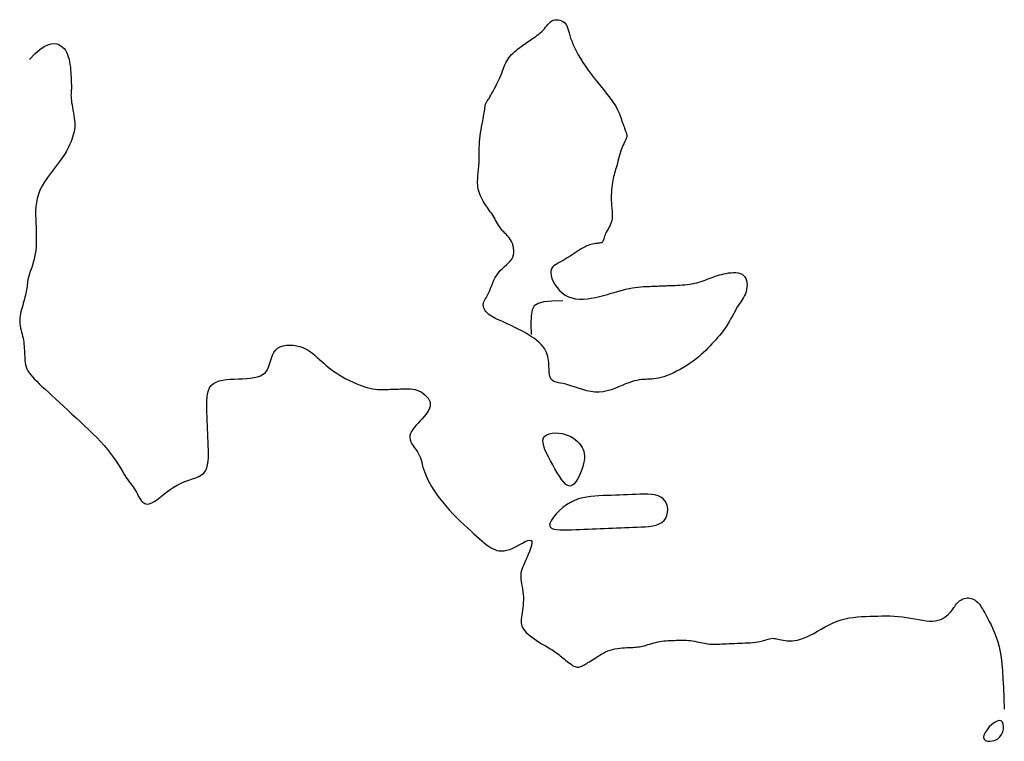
# Model space of a CAD drawing. Header units: millimetres. Extents: x 32690613 to 32693367, y 5343692 to 5344708.
# Tile 230 of 256: x 32692669 to 32692699, y 5343826 to 5343848. Entities that reach past the tile are written whole.
import ezdxf

# ---------------------------------------------------------------- set-up
doc = ezdxf.new("R2010")
doc.units = ezdxf.units.MM
doc.header["$LTSCALE"] = 20
doc.layers.add('02-DGM_HL_493.00', color=102, linetype='Continuous')

msp = doc.modelspace()

# ---------------------------------------------------------------- linework, layer by layer
at = {"layer": '02-DGM_HL_493.00', "elevation": 493, "flags": 128}
for points in [[(32692689.516, 5343839.507), (32692689.587, 5343839.521), (32692689.656, 5343839.538), (32692689.723, 5343839.557), (32692689.788, 5343839.577), (32692689.851, 5343839.598), (32692689.914, 5343839.62), (32692689.976, 5343839.643), (32692690.038, 5343839.666), (32692690.1, 5343839.69), (32692690.162, 5343839.713), (32692690.224, 5343839.735), (32692690.288, 5343839.756), (32692690.353, 5343839.776), (32692690.42, 5343839.795), (32692690.489, 5343839.811), (32692690.56, 5343839.826), (32692690.633, 5343839.838), (32692690.708, 5343839.846), (32692690.782, 5343839.85), (32692690.854, 5343839.848), (32692690.923, 5343839.839), (32692690.986, 5343839.823), (32692691.042, 5343839.798), (32692691.09, 5343839.763), (32692691.129, 5343839.718), (32692691.158, 5343839.664), (32692691.178, 5343839.603), (32692691.19, 5343839.538), (32692691.194, 5343839.469), (32692691.191, 5343839.4), (32692691.181, 5343839.331), (32692691.166, 5343839.266), (32692691.145, 5343839.205), (32692691.119, 5343839.147), (32692691.089, 5343839.093), (32692691.056, 5343839.039), (32692691.021, 5343838.985), (32692690.983, 5343838.93), (32692690.944, 5343838.872), (32692690.905, 5343838.811), (32692690.866, 5343838.744), (32692690.827, 5343838.673), (32692690.787, 5343838.599), (32692690.746, 5343838.523), (32692690.704, 5343838.445), (32692690.661, 5343838.367), (32692690.615, 5343838.29), (32692690.567, 5343838.214), (32692690.517, 5343838.14), (32692690.464, 5343838.069), (32692690.409, 5343837.999), (32692690.352, 5343837.931), (32692690.294, 5343837.864), (32692690.236, 5343837.798), (32692690.176, 5343837.733), (32692690.116, 5343837.668), (32692690.056, 5343837.603), (32692689.995, 5343837.538), (32692689.932, 5343837.473), (32692689.866, 5343837.408), (32692689.796, 5343837.343), (32692689.721, 5343837.277), (32692689.64, 5343837.212), (32692689.553, 5343837.146), (32692689.458, 5343837.079), (32692689.357, 5343837.014), (32692689.252, 5343836.951), (32692689.146, 5343836.89), (32692689.039, 5343836.833), (32692688.934, 5343836.781), (32692688.832, 5343836.735), (32692688.736, 5343836.697), (32692688.647, 5343836.666), (32692688.565, 5343836.642), (32692688.488, 5343836.624), (32692688.416, 5343836.611), (32692688.348, 5343836.602), (32692688.283, 5343836.597), (32692688.219, 5343836.593), (32692688.157, 5343836.591), (32692688.094, 5343836.588), (32692688.03, 5343836.584), (32692687.965, 5343836.579), (32692687.897, 5343836.57), (32692687.825, 5343836.557), (32692687.748, 5343836.539), (32692687.666, 5343836.516), (32692687.577, 5343836.485), (32692687.481, 5343836.446), (32692687.378, 5343836.403), (32692687.27, 5343836.357), (32692687.156, 5343836.312), (32692687.039, 5343836.271), (32692686.918, 5343836.236), (32692686.795, 5343836.211), (32692686.671, 5343836.199), (32692686.546, 5343836.201), (32692686.421, 5343836.217), (32692686.298, 5343836.242), (32692686.178, 5343836.274), (32692686.061, 5343836.31), (32692685.95, 5343836.347), (32692685.844, 5343836.382), (32692685.745, 5343836.413), (32692685.654, 5343836.437), (32692685.571, 5343836.456), (32692685.496, 5343836.471), (32692685.429, 5343836.484), (32692685.37, 5343836.498), (32692685.319, 5343836.514), (32692685.275, 5343836.534), (32692685.239, 5343836.56), (32692685.21, 5343836.594), (32692685.188, 5343836.635), (32692685.171, 5343836.682), (32692685.159, 5343836.734), (32692685.151, 5343836.79), (32692685.145, 5343836.85), (32692685.142, 5343836.911), (32692685.139, 5343836.973), (32692685.137, 5343837.036), (32692685.133, 5343837.098), (32692685.128, 5343837.16), (32692685.119, 5343837.223), (32692685.107, 5343837.285), (32692685.09, 5343837.346), (32692685.066, 5343837.408), (32692685.037, 5343837.469), (32692684.999, 5343837.531), (32692684.954, 5343837.591), (32692684.9, 5343837.652), (32692684.839, 5343837.712), (32692684.771, 5343837.772), (32692684.694, 5343837.831), (32692684.61, 5343837.891), (32692684.517, 5343837.95), (32692684.418, 5343838.008), (32692684.313, 5343838.066), (32692684.204, 5343838.122), (32692684.095, 5343838.176), (32692683.987, 5343838.228), (32692683.883, 5343838.277), (32692683.785, 5343838.322), (32692683.695, 5343838.362), (32692683.615, 5343838.398), (32692683.545, 5343838.431), (32692683.484, 5343838.46), (32692683.43, 5343838.487), (32692683.382, 5343838.514), (32692683.34, 5343838.54), (32692683.303, 5343838.567), (32692683.269, 5343838.596), (32692683.238, 5343838.627), (32692683.21, 5343838.661), (32692683.185, 5343838.696), (32692683.165, 5343838.732), (32692683.149, 5343838.77), (32692683.138, 5343838.808), (32692683.132, 5343838.845), (32692683.133, 5343838.882), (32692683.14, 5343838.919), (32692683.152, 5343838.955), (32692683.17, 5343838.993), (32692683.191, 5343839.032), (32692683.216, 5343839.075), (32692683.243, 5343839.123), (32692683.271, 5343839.176), (32692683.3, 5343839.236), (32692683.328, 5343839.304), (32692683.358, 5343839.377), (32692683.389, 5343839.455), (32692683.422, 5343839.535), (32692683.458, 5343839.616), (32692683.499, 5343839.696), (32692683.544, 5343839.773), (32692683.595, 5343839.846), (32692683.653, 5343839.913), (32692683.715, 5343839.975), (32692683.778, 5343840.033), (32692683.841, 5343840.09), (32692683.901, 5343840.145), (32692683.955, 5343840.202), (32692684.001, 5343840.26), (32692684.036, 5343840.321), (32692684.058, 5343840.387), (32692684.069, 5343840.456), (32692684.069, 5343840.527), (32692684.06, 5343840.598), (32692684.044, 5343840.667), (32692684.022, 5343840.734), (32692683.995, 5343840.796), (32692683.965, 5343840.852), (32692683.933, 5343840.902), (32692683.899, 5343840.946), (32692683.865, 5343840.985), (32692683.83, 5343841.021), (32692683.794, 5343841.055), (32692683.759, 5343841.09), (32692683.725, 5343841.126), (32692683.691, 5343841.164), (32692683.659, 5343841.207), (32692683.628, 5343841.252), (32692683.598, 5343841.301), (32692683.568, 5343841.351), (32692683.539, 5343841.403), (32692683.51, 5343841.454), (32692683.481, 5343841.505), (32692683.451, 5343841.555), (32692683.42, 5343841.603), (32692683.389, 5343841.649), (32692683.358, 5343841.695), (32692683.326, 5343841.74), (32692683.293, 5343841.785), (32692683.261, 5343841.832), (32692683.228, 5343841.879), (32692683.194, 5343841.929), (32692683.161, 5343841.981), (32692683.128, 5343842.035), (32692683.097, 5343842.092), (32692683.067, 5343842.15), (32692683.04, 5343842.209), (32692683.016, 5343842.27), (32692682.996, 5343842.331), (32692682.98, 5343842.393), (32692682.968, 5343842.455), (32692682.962, 5343842.517), (32692682.959, 5343842.579), (32692682.958, 5343842.64), (32692682.961, 5343842.7), (32692682.965, 5343842.759), (32692682.97, 5343842.816), (32692682.976, 5343842.872), (32692682.981, 5343842.926), (32692682.987, 5343842.979), (32692682.991, 5343843.032), (32692682.996, 5343843.084), (32692683, 5343843.138), (32692683.003, 5343843.193), (32692683.005, 5343843.251), (32692683.006, 5343843.311), (32692683.007, 5343843.376), (32692683.007, 5343843.444), (32692683.007, 5343843.516), (32692683.007, 5343843.592), (32692683.009, 5343843.671), (32692683.012, 5343843.754), (32692683.018, 5343843.841), (32692683.026, 5343843.931), (32692683.037, 5343844.024), (32692683.05, 5343844.118), (32692683.065, 5343844.213), (32692683.081, 5343844.305), (32692683.098, 5343844.395), (32692683.114, 5343844.478), (32692683.129, 5343844.555), (32692683.142, 5343844.623), (32692683.153, 5343844.681), (32692683.161, 5343844.73), (32692683.168, 5343844.77), (32692683.173, 5343844.804), (32692683.177, 5343844.832), (32692683.18, 5343844.856), (32692683.183, 5343844.877), (32692683.185, 5343844.896), (32692683.187, 5343844.914), (32692683.189, 5343844.931), (32692683.191, 5343844.948), (32692683.194, 5343844.965), (32692683.198, 5343844.981), (32692683.203, 5343844.997), (32692683.209, 5343845.013), (32692683.216, 5343845.029), (32692683.225, 5343845.045), (32692683.237, 5343845.063), (32692683.25, 5343845.083), (32692683.266, 5343845.107), (32692683.286, 5343845.136), (32692683.308, 5343845.171), (32692683.335, 5343845.213), (32692683.365, 5343845.264), (32692683.399, 5343845.325), (32692683.437, 5343845.394), (32692683.477, 5343845.469), (32692683.518, 5343845.548), (32692683.558, 5343845.63), (32692683.598, 5343845.712), (32692683.635, 5343845.793), (32692683.669, 5343845.872), (32692683.699, 5343845.945), (32692683.725, 5343846.014), (32692683.749, 5343846.079), (32692683.773, 5343846.141), (32692683.796, 5343846.199), (32692683.821, 5343846.255), (32692683.849, 5343846.309), (32692683.88, 5343846.361), (32692683.916, 5343846.411), (32692683.957, 5343846.461), (32692684, 5343846.509), (32692684.046, 5343846.555), (32692684.094, 5343846.599), (32692684.143, 5343846.642), (32692684.192, 5343846.682), (32692684.24, 5343846.719), (32692684.286, 5343846.755), (32692684.331, 5343846.788), (32692684.376, 5343846.82), (32692684.419, 5343846.85), (32692684.463, 5343846.88), (32692684.506, 5343846.909), (32692684.551, 5343846.938), (32692684.596, 5343846.968), (32692684.642, 5343846.998), (32692684.689, 5343847.03), (32692684.737, 5343847.062), (32692684.784, 5343847.096), (32692684.83, 5343847.132), (32692684.875, 5343847.17), (32692684.919, 5343847.21), (32692684.96, 5343847.252), (32692684.999, 5343847.296), (32692685.036, 5343847.341), (32692685.072, 5343847.386), (32692685.108, 5343847.43), (32692685.144, 5343847.469), (32692685.183, 5343847.505), (32692685.224, 5343847.534), (32692685.268, 5343847.556), (32692685.316, 5343847.569), (32692685.367, 5343847.573), (32692685.419, 5343847.57), (32692685.471, 5343847.558), (32692685.521, 5343847.54), (32692685.569, 5343847.515), (32692685.611, 5343847.483), (32692685.648, 5343847.445), (32692685.677, 5343847.402), (32692685.701, 5343847.353), (32692685.721, 5343847.298), (32692685.739, 5343847.237), (32692685.758, 5343847.169), (32692685.778, 5343847.095), (32692685.803, 5343847.013), (32692685.835, 5343846.925), (32692685.874, 5343846.828), (32692685.92, 5343846.726), (32692685.974, 5343846.618), (32692686.035, 5343846.505), (32692686.103, 5343846.389), (32692686.177, 5343846.269), (32692686.257, 5343846.149), (32692686.342, 5343846.027), (32692686.433, 5343845.906), (32692686.526, 5343845.785), (32692686.621, 5343845.667), (32692686.715, 5343845.552), (32692686.807, 5343845.44), (32692686.893, 5343845.333), (32692686.973, 5343845.232), (32692687.044, 5343845.137), (32692687.105, 5343845.049), (32692687.157, 5343844.968), (32692687.2, 5343844.893), (32692687.236, 5343844.824), (32692687.266, 5343844.759), (32692687.292, 5343844.697), (32692687.314, 5343844.639), (32692687.335, 5343844.583), (32692687.354, 5343844.529), (32692687.372, 5343844.477), (32692687.389, 5343844.428), (32692687.405, 5343844.381), (32692687.42, 5343844.337), (32692687.434, 5343844.296), (32692687.448, 5343844.26), (32692687.46, 5343844.227), (32692687.471, 5343844.198), (32692687.481, 5343844.173), (32692687.49, 5343844.151), (32692687.498, 5343844.131), (32692687.504, 5343844.114), (32692687.51, 5343844.097), (32692687.514, 5343844.082), (32692687.518, 5343844.066), (32692687.52, 5343844.05), (32692687.52, 5343844.033), (32692687.52, 5343844.016), (32692687.517, 5343843.998), (32692687.514, 5343843.98), (32692687.509, 5343843.96), (32692687.502, 5343843.94), (32692687.493, 5343843.919), (32692687.482, 5343843.898), (32692687.47, 5343843.874), (32692687.457, 5343843.848), (32692687.442, 5343843.819), (32692687.425, 5343843.786), (32692687.408, 5343843.748), (32692687.39, 5343843.703), (32692687.371, 5343843.653), (32692687.351, 5343843.595), (32692687.331, 5343843.531), (32692687.311, 5343843.463), (32692687.291, 5343843.392), (32692687.27, 5343843.321), (32692687.25, 5343843.249), (32692687.231, 5343843.18), (32692687.212, 5343843.114), (32692687.194, 5343843.053), (32692687.177, 5343842.996), (32692687.161, 5343842.942), (32692687.145, 5343842.889), (32692687.131, 5343842.836), (32692687.117, 5343842.782), (32692687.104, 5343842.725), (32692687.092, 5343842.665), (32692687.08, 5343842.599), (32692687.07, 5343842.529), (32692687.061, 5343842.455), (32692687.054, 5343842.378), (32692687.048, 5343842.299), (32692687.045, 5343842.217), (32692687.044, 5343842.135), (32692687.046, 5343842.051), (32692687.05, 5343841.968), (32692687.056, 5343841.886), (32692687.063, 5343841.805), (32692687.069, 5343841.726), (32692687.073, 5343841.649), (32692687.074, 5343841.576), (32692687.071, 5343841.506), (32692687.062, 5343841.44), (32692687.046, 5343841.38), (32692687.025, 5343841.323), (32692687, 5343841.271), (32692686.973, 5343841.222), (32692686.945, 5343841.175), (32692686.917, 5343841.13), (32692686.892, 5343841.086), (32692686.871, 5343841.044), (32692686.854, 5343841.002), (32692686.841, 5343840.96), (32692686.83, 5343840.921), (32692686.821, 5343840.884), (32692686.812, 5343840.85), (32692686.801, 5343840.82), (32692686.788, 5343840.795), (32692686.77, 5343840.776), (32692686.747, 5343840.762), (32692686.719, 5343840.754), (32692686.686, 5343840.748), (32692686.649, 5343840.745), (32692686.609, 5343840.742), (32692686.564, 5343840.738), (32692686.517, 5343840.732), (32692686.466, 5343840.722), (32692686.413, 5343840.707), (32692686.359, 5343840.687), (32692686.302, 5343840.663), (32692686.244, 5343840.635), (32692686.184, 5343840.604), (32692686.124, 5343840.57), (32692686.063, 5343840.534), (32692686.002, 5343840.496), (32692685.941, 5343840.456), (32692685.88, 5343840.416), (32692685.819, 5343840.375), (32692685.759, 5343840.335), (32692685.698, 5343840.295), (32692685.636, 5343840.257), (32692685.575, 5343840.22), (32692685.514, 5343840.185), (32692685.453, 5343840.152), (32692685.394, 5343840.12), (32692685.339, 5343840.087), (32692685.29, 5343840.051), (32692685.249, 5343840.01), (32692685.218, 5343839.962), (32692685.199, 5343839.906), (32692685.194, 5343839.839), (32692685.205, 5343839.76), (32692685.231, 5343839.673), (32692685.27, 5343839.58), (32692685.323, 5343839.486), (32692685.387, 5343839.393), (32692685.461, 5343839.306), (32692685.545, 5343839.227), (32692685.638, 5343839.161), (32692685.737, 5343839.11), (32692685.843, 5343839.073), (32692685.954, 5343839.05), (32692686.07, 5343839.039), (32692686.189, 5343839.038), (32692686.311, 5343839.046), (32692686.434, 5343839.063), (32692686.558, 5343839.086), (32692686.682, 5343839.114), (32692686.805, 5343839.146), (32692686.927, 5343839.18), (32692687.046, 5343839.216), (32692687.163, 5343839.252), (32692687.277, 5343839.286), (32692687.387, 5343839.317), (32692687.493, 5343839.345), (32692687.594, 5343839.367), (32692687.689, 5343839.384), (32692687.78, 5343839.398), (32692687.866, 5343839.408), (32692687.946, 5343839.415), (32692688.022, 5343839.42), (32692688.092, 5343839.423), (32692688.157, 5343839.426), (32692688.217, 5343839.428), (32692688.272, 5343839.431), (32692688.324, 5343839.433), (32692688.372, 5343839.435), (32692688.418, 5343839.436), (32692688.461, 5343839.438), (32692688.504, 5343839.44), (32692688.546, 5343839.441), (32692688.587, 5343839.443), (32692688.63, 5343839.445), (32692688.673, 5343839.446), (32692688.719, 5343839.448), (32692688.767, 5343839.45), (32692688.819, 5343839.452), (32692688.874, 5343839.454), (32692688.934, 5343839.456), (32692688.999, 5343839.459), (32692689.068, 5343839.462), (32692689.14, 5343839.466), (32692689.215, 5343839.471), (32692689.291, 5343839.477), (32692689.367, 5343839.485), (32692689.442, 5343839.495)], [(32692685.637, 5343834.908), (32692685.728, 5343834.876), (32692685.812, 5343834.838), (32692685.888, 5343834.793), (32692685.956, 5343834.743), (32692686.017, 5343834.689), (32692686.07, 5343834.631), (32692686.115, 5343834.572), (32692686.153, 5343834.511), (32692686.183, 5343834.449), (32692686.205, 5343834.386), (32692686.219, 5343834.321), (32692686.225, 5343834.253), (32692686.224, 5343834.18), (32692686.216, 5343834.103), (32692686.199, 5343834.019), (32692686.176, 5343833.928), (32692686.144, 5343833.83), (32692686.107, 5343833.728), (32692686.063, 5343833.629), (32692686.014, 5343833.536), (32692685.96, 5343833.454), (32692685.903, 5343833.39), (32692685.844, 5343833.346), (32692685.782, 5343833.329), (32692685.719, 5343833.341), (32692685.655, 5343833.381), (32692685.59, 5343833.444), (32692685.524, 5343833.527), (32692685.458, 5343833.626), (32692685.391, 5343833.736), (32692685.324, 5343833.854), (32692685.256, 5343833.975), (32692685.19, 5343834.098), (32692685.126, 5343834.218), (32692685.068, 5343834.335), (32692685.019, 5343834.446), (32692684.982, 5343834.549), (32692684.961, 5343834.644), (32692684.957, 5343834.728), (32692684.974, 5343834.798), (32692685.014, 5343834.855), (32692685.074, 5343834.897), (32692685.151, 5343834.927), (32692685.239, 5343834.944), (32692685.336, 5343834.95), (32692685.437, 5343834.945), (32692685.539, 5343834.931)], [(32692685.834, 5343831.996), (32692685.959, 5343832.001), (32692686.084, 5343832.006), (32692686.209, 5343832.011), (32692686.334, 5343832.016), (32692686.459, 5343832.021), (32692686.584, 5343832.026), (32692686.708, 5343832.031), (32692686.833, 5343832.035), (32692686.958, 5343832.04), (32692687.083, 5343832.045), (32692687.208, 5343832.05), (32692687.333, 5343832.055), (32692687.458, 5343832.06), (32692687.583, 5343832.065), (32692687.708, 5343832.07), (32692687.833, 5343832.075), (32692687.957, 5343832.08), (32692688.08, 5343832.087), (32692688.198, 5343832.098), (32692688.311, 5343832.114), (32692688.415, 5343832.138), (32692688.509, 5343832.171), (32692688.591, 5343832.216), (32692688.659, 5343832.274), (32692688.711, 5343832.345), (32692688.747, 5343832.428), (32692688.767, 5343832.518), (32692688.771, 5343832.612), (32692688.759, 5343832.704), (32692688.732, 5343832.792), (32692688.69, 5343832.872), (32692688.633, 5343832.94), (32692688.561, 5343832.992), (32692688.475, 5343833.03), (32692688.379, 5343833.056), (32692688.273, 5343833.072), (32692688.16, 5343833.079), (32692688.041, 5343833.081), (32692687.918, 5343833.078), (32692687.794, 5343833.074), (32692687.669, 5343833.069), (32692687.544, 5343833.064), (32692687.419, 5343833.059), (32692687.294, 5343833.054), (32692687.169, 5343833.049), (32692687.044, 5343833.044), (32692686.919, 5343833.04), (32692686.794, 5343833.035), (32692686.669, 5343833.03), (32692686.545, 5343833.022), (32692686.42, 5343833.011), (32692686.296, 5343832.994), (32692686.171, 5343832.97), (32692686.048, 5343832.935), (32692685.924, 5343832.889), (32692685.802, 5343832.829), (32692685.68, 5343832.755), (32692685.563, 5343832.669), (32692685.454, 5343832.575), (32692685.357, 5343832.478), (32692685.275, 5343832.382), (32692685.213, 5343832.29), (32692685.174, 5343832.207), (32692685.161, 5343832.137), (32692685.179, 5343832.083), (32692685.222, 5343832.043), (32692685.289, 5343832.016), (32692685.375, 5343831.999), (32692685.477, 5343831.991), (32692685.589, 5343831.989), (32692685.71, 5343831.992)], [(32692698.905, 5343826.169), (32692698.836, 5343826.152), (32692698.759, 5343826.109), (32692698.678, 5343826.046), (32692698.6, 5343825.969), (32692698.53, 5343825.886), (32692698.474, 5343825.8), (32692698.437, 5343825.72), (32692698.425, 5343825.65), (32692698.442, 5343825.596), (32692698.483, 5343825.558), (32692698.544, 5343825.537), (32692698.617, 5343825.532), (32692698.698, 5343825.543), (32692698.78, 5343825.57), (32692698.857, 5343825.612), (32692698.924, 5343825.669), (32692698.976, 5343825.741), (32692699.012, 5343825.821), (32692699.033, 5343825.905), (32692699.037, 5343825.986), (32692699.027, 5343826.059), (32692699.001, 5343826.118), (32692698.96, 5343826.156)]]:
    msp.add_lwpolyline(points, close=True, dxfattribs=at)
for points in [[(32692669.261, 5343846.36), (32692669.43, 5343846.532), (32692669.58, 5343846.661), (32692669.712, 5343846.752), (32692669.827, 5343846.81), (32692669.928, 5343846.84), (32692670.016, 5343846.847), (32692670.093, 5343846.836), (32692670.16, 5343846.812), (32692670.22, 5343846.78), (32692670.273, 5343846.739), (32692670.32, 5343846.692), (32692670.36, 5343846.638), (32692670.395, 5343846.578), (32692670.424, 5343846.512), (32692670.449, 5343846.441), (32692670.47, 5343846.366), (32692670.487, 5343846.287), (32692670.5, 5343846.205), (32692670.511, 5343846.122), (32692670.519, 5343846.039), (32692670.525, 5343845.959), (32692670.53, 5343845.882), (32692670.533, 5343845.809), (32692670.536, 5343845.743), (32692670.538, 5343845.684), (32692670.54, 5343845.633), (32692670.541, 5343845.587), (32692670.542, 5343845.546), (32692670.543, 5343845.51), (32692670.543, 5343845.477), (32692670.542, 5343845.447), (32692670.54, 5343845.418), (32692670.538, 5343845.39), (32692670.535, 5343845.361), (32692670.533, 5343845.331), (32692670.531, 5343845.298), (32692670.53, 5343845.26), (32692670.532, 5343845.217), (32692670.535, 5343845.167), (32692670.541, 5343845.109), (32692670.55, 5343845.043), (32692670.562, 5343844.969), (32692670.575, 5343844.891), (32692670.589, 5343844.809), (32692670.603, 5343844.727), (32692670.616, 5343844.647), (32692670.628, 5343844.57), (32692670.638, 5343844.498), (32692670.644, 5343844.434), (32692670.647, 5343844.377), (32692670.647, 5343844.323), (32692670.644, 5343844.272), (32692670.638, 5343844.221), (32692670.628, 5343844.169), (32692670.614, 5343844.114), (32692670.598, 5343844.054), (32692670.578, 5343843.987), (32692670.553, 5343843.914), (32692670.523, 5343843.834), (32692670.487, 5343843.748), (32692670.443, 5343843.657), (32692670.391, 5343843.56), (32692670.331, 5343843.457), (32692670.26, 5343843.349), (32692670.179, 5343843.237), (32692670.09, 5343843.12), (32692669.997, 5343843), (32692669.903, 5343842.877), (32692669.811, 5343842.752), (32692669.725, 5343842.625), (32692669.648, 5343842.497), (32692669.583, 5343842.37), (32692669.533, 5343842.243), (32692669.497, 5343842.116), (32692669.472, 5343841.99), (32692669.457, 5343841.865), (32692669.45, 5343841.739), (32692669.449, 5343841.614), (32692669.451, 5343841.489), (32692669.456, 5343841.364), (32692669.461, 5343841.239), (32692669.465, 5343841.115), (32692669.468, 5343840.992), (32692669.468, 5343840.871), (32692669.466, 5343840.753), (32692669.461, 5343840.637), (32692669.451, 5343840.526), (32692669.437, 5343840.418), (32692669.418, 5343840.316), (32692669.395, 5343840.219), (32692669.369, 5343840.126), (32692669.341, 5343840.039), (32692669.313, 5343839.957), (32692669.286, 5343839.881), (32692669.262, 5343839.809), (32692669.241, 5343839.743), (32692669.225, 5343839.683), (32692669.213, 5343839.626), (32692669.204, 5343839.573), (32692669.198, 5343839.523), (32692669.192, 5343839.474), (32692669.187, 5343839.425), (32692669.182, 5343839.375), (32692669.174, 5343839.324), (32692669.165, 5343839.27), (32692669.153, 5343839.214), (32692669.139, 5343839.156), (32692669.124, 5343839.096), (32692669.108, 5343839.035), (32692669.09, 5343838.973), (32692669.072, 5343838.91), (32692669.054, 5343838.847), (32692669.036, 5343838.783), (32692669.018, 5343838.72), (32692669.002, 5343838.657), (32692668.987, 5343838.594), (32692668.976, 5343838.531), (32692668.967, 5343838.468), (32692668.962, 5343838.405), (32692668.962, 5343838.343), (32692668.967, 5343838.28), (32692668.976, 5343838.218), (32692668.989, 5343838.156), (32692669.003, 5343838.094), (32692669.019, 5343838.032), (32692669.036, 5343837.97), (32692669.051, 5343837.908), (32692669.065, 5343837.846), (32692669.077, 5343837.784), (32692669.086, 5343837.722), (32692669.093, 5343837.66), (32692669.099, 5343837.597), (32692669.104, 5343837.535), (32692669.107, 5343837.473), (32692669.11, 5343837.41), (32692669.112, 5343837.348), (32692669.115, 5343837.285), (32692669.119, 5343837.223), (32692669.124, 5343837.16), (32692669.133, 5343837.098), (32692669.145, 5343837.036), (32692669.162, 5343836.974), (32692669.185, 5343836.913), (32692669.215, 5343836.851), (32692669.253, 5343836.79), (32692669.298, 5343836.728), (32692669.352, 5343836.665), (32692669.413, 5343836.598), (32692669.482, 5343836.529), (32692669.559, 5343836.454), (32692669.644, 5343836.374), (32692669.738, 5343836.288), (32692669.839, 5343836.194), (32692669.947, 5343836.094), (32692670.062, 5343835.988), (32692670.181, 5343835.878), (32692670.305, 5343835.764), (32692670.431, 5343835.647), (32692670.56, 5343835.528), (32692670.689, 5343835.408), (32692670.819, 5343835.288), (32692670.948, 5343835.168), (32692671.074, 5343835.048), (32692671.198, 5343834.927), (32692671.318, 5343834.807), (32692671.433, 5343834.686), (32692671.542, 5343834.565), (32692671.644, 5343834.444), (32692671.739, 5343834.323), (32692671.826, 5343834.203), (32692671.907, 5343834.086), (32692671.981, 5343833.973), (32692672.049, 5343833.865), (32692672.111, 5343833.765), (32692672.168, 5343833.673), (32692672.22, 5343833.591), (32692672.268, 5343833.52), (32692672.312, 5343833.459), (32692672.352, 5343833.404), (32692672.391, 5343833.353), (32692672.427, 5343833.304), (32692672.462, 5343833.255), (32692672.496, 5343833.202), (32692672.529, 5343833.145), (32692672.563, 5343833.08), (32692672.599, 5343833.012), (32692672.637, 5343832.946), (32692672.68, 5343832.885), (32692672.728, 5343832.833), (32692672.783, 5343832.797), (32692672.846, 5343832.779), (32692672.919, 5343832.784), (32692673.001, 5343832.816), (32692673.093, 5343832.87), (32692673.193, 5343832.941), (32692673.3, 5343833.024), (32692673.413, 5343833.112), (32692673.53, 5343833.201), (32692673.65, 5343833.286), (32692673.772, 5343833.36), (32692673.894, 5343833.42), (32692674.015, 5343833.468), (32692674.132, 5343833.509), (32692674.244, 5343833.545), (32692674.348, 5343833.581), (32692674.442, 5343833.621), (32692674.524, 5343833.667), (32692674.591, 5343833.725), (32692674.644, 5343833.798), (32692674.682, 5343833.883), (32692674.708, 5343833.979), (32692674.723, 5343834.085), (32692674.731, 5343834.198), (32692674.732, 5343834.317), (32692674.73, 5343834.44), (32692674.725, 5343834.565), (32692674.721, 5343834.69), (32692674.716, 5343834.815), (32692674.711, 5343834.939), (32692674.706, 5343835.064), (32692674.701, 5343835.189), (32692674.696, 5343835.314), (32692674.691, 5343835.439), (32692674.686, 5343835.564), (32692674.682, 5343835.689), (32692674.679, 5343835.811), (32692674.681, 5343835.93), (32692674.688, 5343836.044), (32692674.704, 5343836.149), (32692674.73, 5343836.246), (32692674.768, 5343836.331), (32692674.82, 5343836.403), (32692674.888, 5343836.461), (32692674.97, 5343836.505), (32692675.064, 5343836.539), (32692675.169, 5343836.563), (32692675.281, 5343836.579), (32692675.399, 5343836.59), (32692675.522, 5343836.597), (32692675.647, 5343836.602), (32692675.771, 5343836.607), (32692675.894, 5343836.614), (32692676.012, 5343836.625), (32692676.125, 5343836.642), (32692676.229, 5343836.666), (32692676.323, 5343836.699), (32692676.405, 5343836.744), (32692676.473, 5343836.801), (32692676.525, 5343836.873), (32692676.566, 5343836.956), (32692676.598, 5343837.047), (32692676.626, 5343837.141), (32692676.655, 5343837.235), (32692676.687, 5343837.326), (32692676.727, 5343837.409), (32692676.78, 5343837.48), (32692676.847, 5343837.538), (32692676.928, 5343837.581), (32692677.019, 5343837.611), (32692677.118, 5343837.629), (32692677.221, 5343837.635), (32692677.325, 5343837.631), (32692677.428, 5343837.616), (32692677.526, 5343837.593), (32692677.617, 5343837.562), (32692677.702, 5343837.523), (32692677.781, 5343837.478), (32692677.856, 5343837.429), (32692677.926, 5343837.375), (32692677.994, 5343837.318), (32692678.06, 5343837.259), (32692678.125, 5343837.199), (32692678.19, 5343837.139), (32692678.256, 5343837.079), (32692678.324, 5343837.02), (32692678.395, 5343836.96), (32692678.47, 5343836.9), (32692678.55, 5343836.841), (32692678.635, 5343836.782), (32692678.728, 5343836.723), (32692678.827, 5343836.664), (32692678.933, 5343836.607), (32692679.042, 5343836.552), (32692679.153, 5343836.499), (32692679.264, 5343836.451), (32692679.373, 5343836.408), (32692679.478, 5343836.37), (32692679.576, 5343836.339), (32692679.668, 5343836.315), (32692679.751, 5343836.297), (32692679.829, 5343836.286), (32692679.902, 5343836.279), (32692679.971, 5343836.275), (32692680.036, 5343836.275), (32692680.1, 5343836.276), (32692680.163, 5343836.278), (32692680.225, 5343836.281), (32692680.288, 5343836.283), (32692680.35, 5343836.286), (32692680.412, 5343836.288), (32692680.475, 5343836.29), (32692680.537, 5343836.293), (32692680.6, 5343836.295), (32692680.662, 5343836.298), (32692680.725, 5343836.3), (32692680.787, 5343836.301), (32692680.85, 5343836.301), (32692680.912, 5343836.297), (32692680.975, 5343836.29), (32692681.038, 5343836.277), (32692681.102, 5343836.259), (32692681.165, 5343836.234), (32692681.229, 5343836.202), (32692681.29, 5343836.162), (32692681.349, 5343836.117), (32692681.401, 5343836.066), (32692681.446, 5343836.011), (32692681.481, 5343835.953), (32692681.505, 5343835.893), (32692681.514, 5343835.831), (32692681.509, 5343835.768), (32692681.491, 5343835.705), (32692681.46, 5343835.641), (32692681.42, 5343835.577), (32692681.372, 5343835.512), (32692681.318, 5343835.448), (32692681.261, 5343835.383), (32692681.201, 5343835.318), (32692681.141, 5343835.253), (32692681.083, 5343835.188), (32692681.03, 5343835.124), (32692680.982, 5343835.059), (32692680.942, 5343834.995), (32692680.911, 5343834.931), (32692680.892, 5343834.868), (32692680.887, 5343834.805), (32692680.897, 5343834.743), (32692680.92, 5343834.682), (32692680.952, 5343834.62), (32692680.991, 5343834.559), (32692681.034, 5343834.498), (32692681.078, 5343834.438), (32692681.12, 5343834.377), (32692681.157, 5343834.316), (32692681.187, 5343834.254), (32692681.211, 5343834.191), (32692681.232, 5343834.126), (32692681.25, 5343834.059), (32692681.269, 5343833.987), (32692681.29, 5343833.91), (32692681.315, 5343833.828), (32692681.346, 5343833.739), (32692681.385, 5343833.643), (32692681.432, 5343833.541), (32692681.487, 5343833.432), (32692681.55, 5343833.32), (32692681.621, 5343833.203), (32692681.7, 5343833.085), (32692681.787, 5343832.964), (32692681.881, 5343832.843), (32692681.984, 5343832.722), (32692682.091, 5343832.602), (32692682.203, 5343832.484), (32692682.317, 5343832.37), (32692682.43, 5343832.259), (32692682.542, 5343832.153), (32692682.649, 5343832.053), (32692682.75, 5343831.959), (32692682.843, 5343831.873), (32692682.93, 5343831.794), (32692683.01, 5343831.722), (32692683.085, 5343831.656), (32692683.156, 5343831.597), (32692683.224, 5343831.544), (32692683.289, 5343831.497), (32692683.353, 5343831.455), (32692683.418, 5343831.418), (32692683.482, 5343831.388), (32692683.549, 5343831.365), (32692683.618, 5343831.35), (32692683.691, 5343831.345), (32692683.768, 5343831.35), (32692683.851, 5343831.366), (32692683.94, 5343831.394), (32692684.035, 5343831.435), (32692684.134, 5343831.484), (32692684.233, 5343831.536), (32692684.328, 5343831.587), (32692684.416, 5343831.63), (32692684.492, 5343831.662), (32692684.553, 5343831.677), (32692684.596, 5343831.67), (32692684.617, 5343831.638), (32692684.62, 5343831.583), (32692684.607, 5343831.511), (32692684.581, 5343831.426), (32692684.547, 5343831.333), (32692684.507, 5343831.237), (32692684.466, 5343831.141), (32692684.425, 5343831.052), (32692684.39, 5343830.972), (32692684.358, 5343830.901), (32692684.332, 5343830.836), (32692684.311, 5343830.776), (32692684.295, 5343830.719), (32692684.284, 5343830.663), (32692684.279, 5343830.606), (32692684.278, 5343830.546), (32692684.283, 5343830.481), (32692684.292, 5343830.412), (32692684.304, 5343830.339), (32692684.317, 5343830.262), (32692684.331, 5343830.183), (32692684.343, 5343830.103), (32692684.352, 5343830.02), (32692684.358, 5343829.937), (32692684.359, 5343829.854), (32692684.355, 5343829.771), (32692684.348, 5343829.69), (32692684.339, 5343829.61), (32692684.329, 5343829.533), (32692684.318, 5343829.459), (32692684.307, 5343829.389), (32692684.298, 5343829.323), (32692684.292, 5343829.263), (32692684.289, 5343829.207), (32692684.29, 5343829.154), (32692684.297, 5343829.104), (32692684.31, 5343829.056), (32692684.33, 5343829.008), (32692684.359, 5343828.96), (32692684.398, 5343828.91), (32692684.447, 5343828.859), (32692684.504, 5343828.806), (32692684.567, 5343828.753), (32692684.636, 5343828.701), (32692684.706, 5343828.649), (32692684.778, 5343828.601), (32692684.847, 5343828.555), (32692684.914, 5343828.513), (32692684.975, 5343828.477), (32692685.032, 5343828.444), (32692685.085, 5343828.414), (32692685.134, 5343828.387), (32692685.181, 5343828.36), (32692685.226, 5343828.334), (32692685.269, 5343828.307), (32692685.312, 5343828.279), (32692685.355, 5343828.248), (32692685.398, 5343828.215), (32692685.441, 5343828.18), (32692685.484, 5343828.145), (32692685.527, 5343828.108), (32692685.57, 5343828.072), (32692685.614, 5343828.036), (32692685.657, 5343828), (32692685.7, 5343827.966), (32692685.742, 5343827.934), (32692685.784, 5343827.904), (32692685.825, 5343827.877), (32692685.864, 5343827.852), (32692685.902, 5343827.832), (32692685.937, 5343827.816), (32692685.97, 5343827.804), (32692686, 5343827.797), (32692686.029, 5343827.795), (32692686.055, 5343827.797), (32692686.081, 5343827.803), (32692686.107, 5343827.812), (32692686.134, 5343827.824), (32692686.161, 5343827.838), (32692686.191, 5343827.854), (32692686.222, 5343827.872), (32692686.257, 5343827.891), (32692686.294, 5343827.912), (32692686.333, 5343827.935), (32692686.375, 5343827.96), (32692686.42, 5343827.987), (32692686.467, 5343828.016), (32692686.517, 5343828.048), (32692686.569, 5343828.082), (32692686.623, 5343828.118), (32692686.68, 5343828.155), (32692686.74, 5343828.192), (32692686.803, 5343828.228), (32692686.868, 5343828.261), (32692686.936, 5343828.291), (32692687.006, 5343828.317), (32692687.08, 5343828.338), (32692687.155, 5343828.355), (32692687.231, 5343828.368), (32692687.306, 5343828.378), (32692687.381, 5343828.384), (32692687.453, 5343828.389), (32692687.522, 5343828.393), (32692687.587, 5343828.395), (32692687.647, 5343828.398), (32692687.703, 5343828.4), (32692687.755, 5343828.404), (32692687.806, 5343828.407), (32692687.854, 5343828.413), (32692687.903, 5343828.42), (32692687.952, 5343828.428), (32692688.002, 5343828.439), (32692688.055, 5343828.453), (32692688.11, 5343828.469), (32692688.167, 5343828.486), (32692688.226, 5343828.504), (32692688.286, 5343828.522), (32692688.346, 5343828.539), (32692688.408, 5343828.555), (32692688.47, 5343828.569), (32692688.532, 5343828.581), (32692688.594, 5343828.59), (32692688.656, 5343828.597), (32692688.719, 5343828.603), (32692688.781, 5343828.607), (32692688.844, 5343828.611), (32692688.906, 5343828.614), (32692688.968, 5343828.616), (32692689.031, 5343828.619), (32692689.093, 5343828.621), (32692689.156, 5343828.622), (32692689.218, 5343828.623), (32692689.281, 5343828.622), (32692689.344, 5343828.619), (32692689.406, 5343828.615), (32692689.469, 5343828.608), (32692689.532, 5343828.599), (32692689.595, 5343828.588), (32692689.657, 5343828.575), (32692689.718, 5343828.562), (32692689.777, 5343828.549), (32692689.836, 5343828.536), (32692689.892, 5343828.525), (32692689.945, 5343828.515), (32692689.997, 5343828.508), (32692690.046, 5343828.503), (32692690.095, 5343828.5), (32692690.144, 5343828.499), (32692690.194, 5343828.499), (32692690.247, 5343828.5), (32692690.303, 5343828.502), (32692690.363, 5343828.504), (32692690.428, 5343828.506), (32692690.497, 5343828.509), (32692690.571, 5343828.512), (32692690.647, 5343828.515), (32692690.727, 5343828.518), (32692690.808, 5343828.521), (32692690.89, 5343828.525), (32692690.973, 5343828.528), (32692691.057, 5343828.531), (32692691.139, 5343828.535), (32692691.22, 5343828.539), (32692691.299, 5343828.544), (32692691.376, 5343828.55), (32692691.449, 5343828.558), (32692691.518, 5343828.568), (32692691.583, 5343828.579), (32692691.643, 5343828.593), (32692691.697, 5343828.609), (32692691.748, 5343828.624), (32692691.796, 5343828.64), (32692691.841, 5343828.654), (32692691.885, 5343828.665), (32692691.927, 5343828.674), (32692691.968, 5343828.678), (32692692.01, 5343828.677), (32692692.053, 5343828.672), (32692692.097, 5343828.664), (32692692.143, 5343828.653), (32692692.192, 5343828.642), (32692692.244, 5343828.63), (32692692.3, 5343828.619), (32692692.36, 5343828.61), (32692692.426, 5343828.603), (32692692.496, 5343828.601), (32692692.572, 5343828.603), (32692692.652, 5343828.611), (32692692.738, 5343828.625), (32692692.828, 5343828.648), (32692692.923, 5343828.678), (32692693.023, 5343828.719), (32692693.128, 5343828.77), (32692693.237, 5343828.828), (32692693.35, 5343828.892), (32692693.465, 5343828.959), (32692693.584, 5343829.025), (32692693.704, 5343829.09), (32692693.827, 5343829.149), (32692693.949, 5343829.2), (32692694.073, 5343829.242), (32692694.197, 5343829.274), (32692694.321, 5343829.299), (32692694.445, 5343829.317), (32692694.57, 5343829.33), (32692694.695, 5343829.339), (32692694.82, 5343829.345), (32692694.944, 5343829.35), (32692695.069, 5343829.355), (32692695.194, 5343829.359), (32692695.319, 5343829.362), (32692695.444, 5343829.363), (32692695.569, 5343829.361), (32692695.695, 5343829.356), (32692695.82, 5343829.347), (32692695.946, 5343829.334), (32692696.071, 5343829.315), (32692696.196, 5343829.294), (32692696.319, 5343829.271), (32692696.439, 5343829.249), (32692696.555, 5343829.229), (32692696.666, 5343829.213), (32692696.771, 5343829.204), (32692696.868, 5343829.203), (32692696.958, 5343829.211), (32692697.04, 5343829.229), (32692697.114, 5343829.254), (32692697.181, 5343829.285), (32692697.242, 5343829.321), (32692697.296, 5343829.36), (32692697.344, 5343829.402), (32692697.387, 5343829.446), (32692697.425, 5343829.489), (32692697.458, 5343829.531), (32692697.488, 5343829.573), (32692697.516, 5343829.614), (32692697.543, 5343829.653), (32692697.569, 5343829.691), (32692697.596, 5343829.727), (32692697.625, 5343829.761), (32692697.656, 5343829.792), (32692697.69, 5343829.82), (32692697.726, 5343829.845), (32692697.763, 5343829.867), (32692697.802, 5343829.885), (32692697.842, 5343829.898), (32692697.883, 5343829.907), (32692697.925, 5343829.911), (32692697.966, 5343829.91), (32692698.008, 5343829.905), (32692698.049, 5343829.894), (32692698.089, 5343829.88), (32692698.128, 5343829.861), (32692698.166, 5343829.839), (32692698.202, 5343829.813), (32692698.236, 5343829.784), (32692698.267, 5343829.753), (32692698.297, 5343829.718), (32692698.326, 5343829.678), (32692698.356, 5343829.633), (32692698.388, 5343829.581), (32692698.422, 5343829.522), (32692698.459, 5343829.455), (32692698.502, 5343829.378), (32692698.549, 5343829.291), (32692698.6, 5343829.195), (32692698.654, 5343829.088), (32692698.709, 5343828.972), (32692698.762, 5343828.848), (32692698.813, 5343828.714), (32692698.86, 5343828.571), (32692698.9, 5343828.421), (32692698.934, 5343828.261), (32692698.962, 5343828.088), (32692698.984, 5343827.897), (32692699.002, 5343827.684), (32692699.018, 5343827.444), (32692699.031, 5343827.171), (32692699.045, 5343826.861), (32692699.058, 5343826.509)], [(32692685.561, 5343838.991), (32692685.231, 5343838.976), (32692684.984, 5343838.953), (32692684.808, 5343838.909), (32692684.691, 5343838.832), (32692684.624, 5343838.71), (32692684.594, 5343838.531), (32692684.59, 5343838.283), (32692684.601, 5343837.953)]]:
    msp.add_lwpolyline(points, dxfattribs=at)

doc.saveas('drawing.dxf')
